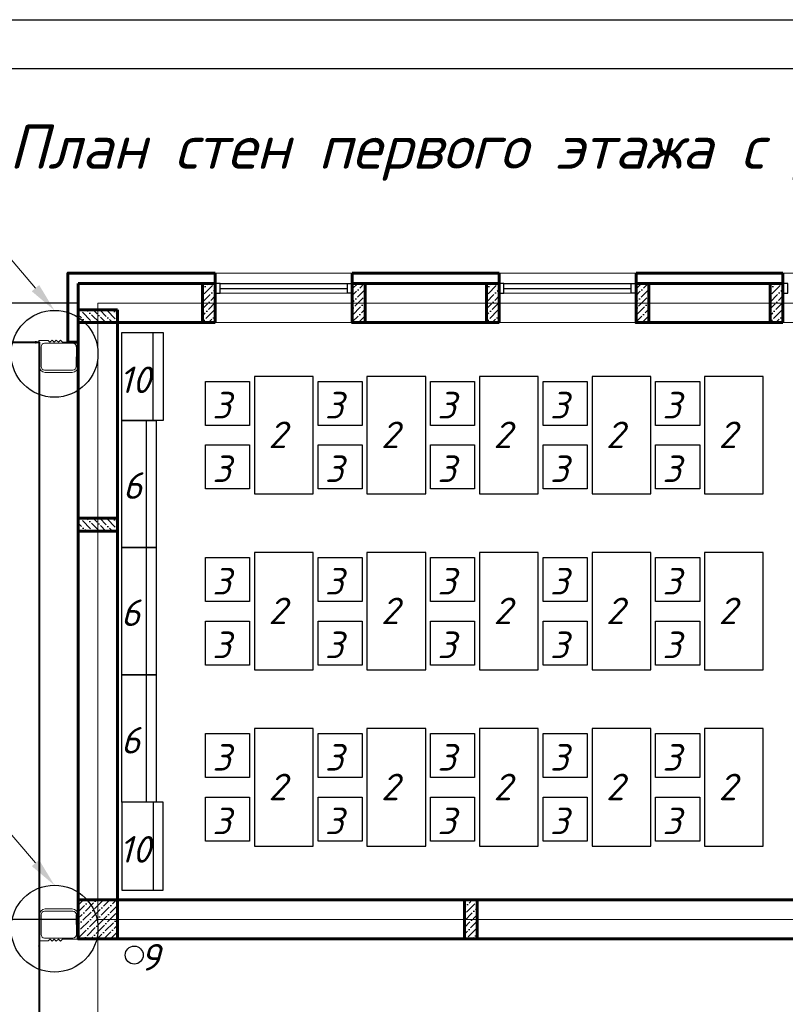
# Model space of a CAD drawing. Header units: millimetres. Extents: x -257011 to 237647566, y 2784933 to 6706507.
# Tile 197 of 256: x 9652864 to 9660689, y 5150281 to 5160346. Entities that reach past the tile are written whole.
import ezdxf
from ezdxf import colors
from ezdxf.entities.mleader import LeaderData, LeaderLine
from ezdxf.math import Vec2, Vec3

# ---------------------------------------------------------------- set-up
doc = ezdxf.new("R2010")
doc.units = ezdxf.units.MM
doc.header["$LTSCALE"] = 1000
doc.header["$PDMODE"] = 32
doc.header["$PDSIZE"] = 0.3
doc.linetypes.add('ACAD_ISO10W100', pattern=[18, 12, -3, 0, -3])
for name, color, linetype, lineweight in [('AR_leader_0.00', 7, 'Continuous', 0), ('Калонны', 20, 'Continuous', 25), ('Размеры', 251, 'Continuous', 18)]:
    doc.layers.add(name, color=color, linetype=linetype, lineweight=lineweight)
for name, color, linetype in [('kcd_tx', 7, 'Continuous'), ('PDF17_Geometry', 7, 'Continuous'), ('PDF17_Solid Fills', 7, 'Continuous'), ('ТХ', 7, 'Continuous')]:
    doc.layers.add(name, color=color, linetype=linetype)
doc.styles.add('ISOCPEUR текстовый', font='isocpeur.TTF', dxfattribs={"width": 0.8, "oblique": 15})
doc.styles.get("Standard").update_dxf_attribs({"font": 'ARIALN.TTF'})
doc.styles.add('WMF-Times New Roman0', font='times.ttf')
doc.dimstyles.new('Санжар', dxfattribs={"dimtxt": 240, "dimasz": 200, "dimexe": 200, "dimexo": 200, "dimgap": 50, "dimtad": 1, "dimdec": 0, "dimtxsty": 'Standard', "dimblk": 'OBLIQUE', "dimcen": 2.5, "dimdle": 200, "dimclrd": 152, "dimclre": 152, "dimclrt": 152, "dimadec": 0, "dimazin": 0, "dimtfac": 1, "dimtdec": 0, "dimtmove": 0, "dimatfit": 3, "dimldrblk": 'OBLIQUE', "dimfxl": 0, "dimlwd": 0, "dimlwe": 0, "dimarcsym": 0})

# ---------------------------------------------------------------- blocks, each defined once
blk = doc.blocks.new('awefssss')
at = {"layer": 'PDF17_Solid Fills', "lineweight": 0, "transparency": 33554559}
for points in [[(2231734, 2303561), (2231734, 2303562), (2231734, 2303562), (2231735, 2303561), (2231734, 2303560), (2231734, 2303560)], [(2231734, 2303555), (2231734, 2303556), (2231734, 2303556), (2231735, 2303555), (2231734, 2303555), (2231734, 2303555)], [(2231734, 2303555), (2231734, 2303555), (2231734, 2303555), (2231735, 2303555), (2231734, 2303554), (2231734, 2303554)], [(2232181, 2303628), (2232182, 2303628), (2232182, 2303628), (2232181, 2303627), (2232181, 2303628), (2232181, 2303628)], [(2232182, 2303628), (2232182, 2303628), (2232182, 2303628), (2232182, 2303627), (2232181, 2303628), (2232181, 2303628)], [(2232188, 2303628), (2232188, 2303628), (2232188, 2303628), (2232188, 2303627), (2232187, 2303628), (2232187, 2303628)]]:
    blk.add_hatch(color=256, dxfattribs=at).paths.add_polyline_path(points)
at = {"layer": 'PDF17_Geometry', "lineweight": 0}
for p, q in [((2231753, 2303877), (2231753, 2303675)), ((2232077, 2303914), (2231790, 2303913)), ((2232114, 2303675), (2232113, 2303877)), ((2231789, 2303639), (2232077, 2303639))]:
    blk.add_line(p, q, dxfattribs=at)
blk.add_lwpolyline([(2231734, 2303512), (2231734, 2303628), (2231734, 2303876, -0.414206), (2231795, 2303936), (2232072, 2303936, -0.41048), (2232133, 2303876), (2232132, 2303628), (2232258, 2303628)], format="xyb", dxfattribs=at)
for points in [[(2231725, 2303560), (2231725, 2303556), (2231726, 2303555), (2231737, 2303555), (2231737, 2303555), (2231737, 2303552), (2231740, 2303553), (2231740, 2303555), (2231740, 2303556), (2231740, 2303560), (2231740, 2303563), (2231737, 2303563), (2231737, 2303561), (2231726, 2303561)], [(2231735, 2303558), (2231736, 2303556), (2231738, 2303556), (2231738, 2303560), (2231736, 2303560)], [(2232187, 2303637), (2232182, 2303637), (2232182, 2303636), (2232182, 2303625), (2232181, 2303625), (2232179, 2303625), (2232180, 2303623), (2232182, 2303622), (2232182, 2303622), (2232187, 2303622), (2232189, 2303623), (2232190, 2303625), (2232188, 2303625), (2232188, 2303636)], [(2232184, 2303627), (2232182, 2303626), (2232182, 2303625), (2232187, 2303625), (2232187, 2303626)]]:
    blk.add_lwpolyline(points, close=True, dxfattribs=at)
at = {"layer": 'PDF17_Geometry', "color": 7, "lineweight": 0, "true_color": 0xffffff}
for points in [[(2231726, 2303561), (2231740, 2303560), (2231737, 2303561), (2231740, 2303560)], [(2231740, 2303555), (2231726, 2303555), (2231740, 2303555), (2231737, 2303555)], [(2231737, 2303561), (2231737, 2303563)], [(2231740, 2303553), (2231737, 2303555)], [(2232180, 2303623), (2232181, 2303625)], [(2232182, 2303622), (2232182, 2303636), (2232182, 2303622), (2232182, 2303625)], [(2232188, 2303636), (2232187, 2303622), (2232188, 2303625), (2232187, 2303622)], [(2232188, 2303625), (2232190, 2303625)]]:
    blk.add_lwpolyline(points, dxfattribs=at)
at = {"layer": 'PDF17_Geometry', "lineweight": 0}
for points in [[(2231729, 2303555), (2231729, 2303561), (2231734, 2303561), (2231734, 2303563), (2231736, 2303563), (2231737, 2303563), (2231737, 2303562), (2231738, 2303562), (2231738, 2303562), (2231738, 2303561), (2231738, 2303560)], [(2231734, 2303560), (2231729, 2303560)], [(2231738, 2303556), (2231738, 2303554), (2231737, 2303553), (2231736, 2303553), (2231736, 2303553), (2231735, 2303552), (2231734, 2303552), (2231734, 2303555), (2231734, 2303556), (2231734, 2303555), (2231729, 2303555), (2231734, 2303555)], [(2232258, 2303628), (2232132, 2303628), (2232132, 2303628), (2231973, 2303628), (2231952, 2303606), (2231930, 2303628), (2231908, 2303606), (2231887, 2303628), (2231865, 2303606), (2231844, 2303628), (2231824, 2303610), (2231734, 2303610), (2231734, 2303628), (2231734, 2303512)], [(2231738, 2303555), (2231736, 2303555), (2231735, 2303555), (2231735, 2303556), (2231734, 2303556), (2231734, 2303556), (2231734, 2303556), (2231734, 2303558), (2231734, 2303560), (2231734, 2303560), (2231734, 2303560), (2231735, 2303560), (2231736, 2303561), (2231738, 2303562)], [(2231734, 2303561), (2231734, 2303560), (2231734, 2303561), (2231734, 2303560)], [(2231734, 2303560), (2231735, 2303559)], [(2231734, 2303558), (2231735, 2303558)], [(2231734, 2303557), (2231736, 2303555)], [(2231735, 2303560), (2231736, 2303560)], [(2231736, 2303561), (2231737, 2303560)], [(2231736, 2303557), (2231736, 2303558), (2231736, 2303558), (2231736, 2303559), (2231736, 2303559), (2231736, 2303560), (2231736, 2303560)], [(2231738, 2303559), (2231736, 2303559)], [(2231738, 2303557), (2231736, 2303557), (2231736, 2303556), (2231736, 2303556), (2231736, 2303556)], [(2231737, 2303561), (2231738, 2303560)], [(2231737, 2303556), (2231738, 2303555)], [(2232182, 2303625), (2232181, 2303625), (2232180, 2303625), (2232179, 2303626), (2232179, 2303627), (2232179, 2303627), (2232179, 2303628), (2232181, 2303628), (2232182, 2303628), (2232182, 2303628), (2232182, 2303634), (2232182, 2303628)], [(2232181, 2303625), (2232181, 2303626), (2232182, 2303627), (2232182, 2303627), (2232182, 2303628), (2232183, 2303628), (2232183, 2303628), (2232184, 2303628), (2232186, 2303628), (2232186, 2303628), (2232187, 2303628), (2232187, 2303627), (2232188, 2303626), (2232188, 2303625)], [(2232182, 2303625), (2232181, 2303625)], [(2232182, 2303634), (2232188, 2303634), (2232188, 2303628), (2232190, 2303628), (2232190, 2303626), (2232189, 2303625), (2232189, 2303625), (2232189, 2303625), (2232188, 2303625), (2232188, 2303625), (2232187, 2303625)], [(2232184, 2303628), (2232182, 2303626)], [(2232184, 2303625), (2232184, 2303626), (2232183, 2303627), (2232182, 2303627), (2232182, 2303626)], [(2232185, 2303628), (2232184, 2303627)], [(2232184, 2303626), (2232184, 2303627), (2232185, 2303627), (2232186, 2303626), (2232186, 2303627), (2232186, 2303627), (2232187, 2303626)], [(2232188, 2303628), (2232187, 2303628), (2232188, 2303628), (2232186, 2303628)], [(2232186, 2303628), (2232186, 2303627)], [(2232187, 2303627), (2232186, 2303627)], [(2232186, 2303625), (2232186, 2303626)], [(2232187, 2303628), (2232187, 2303634)], [(2232188, 2303626), (2232187, 2303625)], [(2232188, 2303625), (2232187, 2303625)]]:
    blk.add_lwpolyline(points, dxfattribs=at)
at = {"layer": 'PDF17_Geometry', "color": 252, "lineweight": 0, "true_color": 0x979797}
for points in [[(2231741, 2303563), (2231741, 2303563)], [(2232189, 2303621), (2232189, 2303621)]]:
    blk.add_lwpolyline(points, dxfattribs=at)
at = {"layer": 'PDF17_Geometry', "lineweight": 0}
for centre, radius, start, end in [((2231789, 2303877), 36.2, 89.4677, 179.5183), ((2232077, 2303877), 36.3, 359.9988, 90.0012), ((2231789, 2303675), 36, 180.05, 270.712), ((2232077, 2303676), 37.1, 271.2782, 358.7218)]:
    blk.add_arc(centre, radius, start, end, dxfattribs=at)
at = {"layer": 'PDF17_Solid Fills', "color": 7, "lineweight": 0, "true_color": 0xffffff, "transparency": 33554559}
for points in [[(2231726, 2303561), (2231740, 2303560), (2231725, 2303560)], [(2231740, 2303556), (2231725, 2303556), (2231725, 2303560)], [(2231740, 2303560), (2231725, 2303560), (2231740, 2303556)], [(2231726, 2303555), (2231740, 2303556), (2231725, 2303556)], [(2231737, 2303563), (2231740, 2303563), (2231737, 2303561)], [(2231740, 2303563), (2231737, 2303561), (2231740, 2303560)], [(2231737, 2303555), (2231737, 2303552), (2231740, 2303553)], [(2231740, 2303555), (2231737, 2303555), (2231740, 2303553)], [(2232181, 2303625), (2232179, 2303625), (2232180, 2303623)], [(2232182, 2303622), (2232181, 2303625), (2232180, 2303623)], [(2232182, 2303636), (2232182, 2303622), (2232182, 2303637)], [(2232182, 2303622), (2232182, 2303637), (2232187, 2303637)], [(2232187, 2303622), (2232187, 2303637), (2232182, 2303622)], [(2232188, 2303636), (2232187, 2303622), (2232187, 2303637)], [(2232189, 2303623), (2232188, 2303625), (2232187, 2303622)], [(2232190, 2303625), (2232189, 2303623), (2232188, 2303625)]]:
    blk.add_solid(points, dxfattribs=at)
blk = doc.blocks.new('sdfsdss')
at = {"layer": 'PDF17_Solid Fills', "lineweight": 0, "transparency": 33554559}
for points in [[(-129801, 1038313), (-129799, 1038313), (-129799, 1038315), (-129801, 1038316), (-129802, 1038315), (-129802, 1038313)], [(-129799, 1038313), (-129798, 1038313), (-129798, 1038315), (-129799, 1038316), (-129801, 1038315), (-129801, 1038313)], [(-129788, 1038313), (-129787, 1038313), (-129787, 1038315), (-129788, 1038316), (-129789, 1038315), (-129789, 1038313)], [(-128939, 1038442), (-128939, 1038443), (-128940, 1038443), (-128942, 1038442), (-128940, 1038441), (-128939, 1038441)], [(-128939, 1038430), (-128939, 1038432), (-128940, 1038432), (-128942, 1038430), (-128940, 1038429), (-128939, 1038429)], [(-128939, 1038429), (-128939, 1038430), (-128940, 1038430), (-128942, 1038429), (-128940, 1038428), (-128939, 1038428)]]:
    blk.add_hatch(color=256, dxfattribs=at).paths.add_polyline_path(points)
at = {"layer": 'PDF17_Geometry', "lineweight": 0}
for p, q in [((-129619, 1038293), (-129049, 1038293)), ((-129690, 1037821), (-129690, 1038222)), ((-128977, 1038222), (-128979, 1037821)), ((-129051, 1037749), (-129618, 1037750))]:
    blk.add_line(p, q, dxfattribs=at)
for points in [[(-128940, 1038565), (-128940, 1038315), (-128940, 1038315), (-129255, 1038315), (-129298, 1038357), (-129340, 1038315), (-129383, 1038358), (-129425, 1038315), (-129468, 1038358), (-129510, 1038315), (-129549, 1038349), (-129736, 1038349), (-129736, 1038315), (-129924, 1038315)], [(-129798, 1038321), (-129802, 1038321), (-129803, 1038320), (-129804, 1038318), (-129804, 1038317), (-129806, 1038316), (-129806, 1038315), (-129801, 1038315), (-129798, 1038315), (-129799, 1038315), (-129799, 1038303), (-129799, 1038315)], [(-129801, 1038321), (-129801, 1038318), (-129799, 1038316), (-129798, 1038316), (-129798, 1038315), (-129797, 1038315), (-129797, 1038313), (-129794, 1038313), (-129791, 1038313), (-129791, 1038315), (-129789, 1038315), (-129789, 1038316), (-129788, 1038318), (-129787, 1038321)], [(-129798, 1038320), (-129801, 1038321)], [(-129799, 1038303), (-129788, 1038303), (-129788, 1038315), (-129783, 1038315), (-129783, 1038318), (-129784, 1038320), (-129785, 1038320), (-129785, 1038321), (-129787, 1038321), (-129788, 1038321), (-129789, 1038321)], [(-129796, 1038313), (-129799, 1038318)], [(-129796, 1038321), (-129796, 1038318), (-129797, 1038317), (-129798, 1038317), (-129798, 1038318)], [(-129796, 1038318), (-129794, 1038317), (-129793, 1038317), (-129792, 1038318), (-129792, 1038317), (-129791, 1038317), (-129789, 1038318)], [(-129793, 1038313), (-129794, 1038316)], [(-129792, 1038321), (-129792, 1038318)], [(-129791, 1038315), (-129792, 1038316)], [(-129789, 1038316), (-129791, 1038317)], [(-129788, 1038315), (-129789, 1038315), (-129788, 1038315), (-129791, 1038315)], [(-129788, 1038320), (-129789, 1038321)], [(-129788, 1038318), (-129789, 1038320)], [(-129789, 1038315), (-129789, 1038303)], [(-128929, 1038430), (-128929, 1038442), (-128940, 1038442), (-128940, 1038447), (-128944, 1038447), (-128945, 1038446), (-128945, 1038444), (-128947, 1038444), (-128947, 1038443), (-128947, 1038442), (-128947, 1038441)], [(-128947, 1038429), (-128944, 1038429), (-128942, 1038430), (-128942, 1038432), (-128940, 1038432), (-128940, 1038433), (-128939, 1038433), (-128939, 1038435), (-128939, 1038439), (-128940, 1038439), (-128940, 1038441), (-128942, 1038441), (-128944, 1038442), (-128947, 1038443)], [(-128945, 1038442), (-128947, 1038441)], [(-128947, 1038438), (-128944, 1038438)], [(-128947, 1038434), (-128944, 1038434), (-128943, 1038433), (-128943, 1038432), (-128944, 1038432)], [(-128947, 1038432), (-128947, 1038428), (-128945, 1038427), (-128944, 1038425), (-128943, 1038425), (-128942, 1038424), (-128940, 1038424), (-128940, 1038429), (-128940, 1038432), (-128940, 1038430), (-128929, 1038430), (-128940, 1038430)], [(-128945, 1038432), (-128947, 1038429)], [(-128944, 1038442), (-128945, 1038441)], [(-128944, 1038434), (-128943, 1038435), (-128943, 1038437), (-128944, 1038438), (-128943, 1038438), (-128943, 1038439), (-128944, 1038441)], [(-128939, 1038434), (-128944, 1038430)], [(-128942, 1038441), (-128943, 1038439)], [(-128940, 1038439), (-128942, 1038438)], [(-128939, 1038437), (-128942, 1038435)], [(-128940, 1038442), (-128940, 1038441), (-128940, 1038442), (-128940, 1038439)], [(-128940, 1038441), (-128929, 1038441)]]:
    blk.add_lwpolyline(points, dxfattribs=at)
blk.add_lwpolyline([(-129924, 1038315), (-129727, 1038315), (-129727, 1037824, 0.414206), (-129607, 1037705), (-129060, 1037705, 0.41048), (-128940, 1037824), (-128940, 1038315), (-128940, 1038565)], format="xyb", dxfattribs=at)
for points in [[(-129789, 1038296), (-129798, 1038296), (-129799, 1038298), (-129799, 1038320), (-129801, 1038320), (-129806, 1038320), (-129803, 1038325), (-129799, 1038326), (-129798, 1038326), (-129789, 1038326), (-129784, 1038325), (-129783, 1038320), (-129788, 1038320), (-129788, 1038298)], [(-129794, 1038316), (-129798, 1038318), (-129798, 1038321), (-129789, 1038321), (-129789, 1038318)], [(-128921, 1038441), (-128921, 1038432), (-128924, 1038430), (-128945, 1038430), (-128945, 1038429), (-128945, 1038424), (-128951, 1038427), (-128952, 1038430), (-128952, 1038432), (-128952, 1038441), (-128951, 1038446), (-128945, 1038447), (-128945, 1038442), (-128924, 1038442)], [(-128942, 1038435), (-128944, 1038432), (-128947, 1038432), (-128947, 1038441), (-128944, 1038441)]]:
    blk.add_lwpolyline(points, close=True, dxfattribs=at)
at = {"layer": 'PDF17_Geometry', "color": 7, "lineweight": 0, "true_color": 0xffffff}
for points in [[(-129803, 1038325), (-129801, 1038320)], [(-129799, 1038326), (-129799, 1038298), (-129799, 1038326), (-129799, 1038320)], [(-129788, 1038298), (-129789, 1038326), (-129788, 1038320), (-129789, 1038326)], [(-129788, 1038320), (-129783, 1038320)], [(-128924, 1038442), (-128952, 1038441), (-128945, 1038442), (-128952, 1038441)], [(-128952, 1038430), (-128924, 1038430), (-128952, 1038430), (-128945, 1038430)], [(-128951, 1038427), (-128945, 1038429)], [(-128945, 1038442), (-128945, 1038447)]]:
    blk.add_lwpolyline(points, dxfattribs=at)
at = {"layer": 'PDF17_Geometry', "color": 252, "lineweight": 0, "true_color": 0x979797}
for points in [[(-129784, 1038327), (-129784, 1038327)], [(-128953, 1038446), (-128953, 1038446)]]:
    blk.add_lwpolyline(points, dxfattribs=at)
at = {"layer": 'PDF17_Geometry', "lineweight": 0}
for centre, radius, start, end in [((-129618, 1038222), 71.1, 89.288, 179.95), ((-129051, 1038220), 73.3, 1.2782, 88.7218), ((-129618, 1037822), 71.6, 180.4817, 270.5323), ((-129051, 1037821), 71.7, 269.9988, 0.0012)]:
    blk.add_arc(centre, radius, start, end, dxfattribs=at)
at = {"layer": 'PDF17_Solid Fills', "color": 7, "lineweight": 0, "true_color": 0xffffff, "transparency": 33554559}
for points in [[(-129801, 1038320), (-129806, 1038320), (-129803, 1038325)], [(-129799, 1038326), (-129801, 1038320), (-129803, 1038325)], [(-129799, 1038298), (-129798, 1038326), (-129798, 1038296)], [(-129798, 1038326), (-129798, 1038296), (-129789, 1038296)], [(-129789, 1038326), (-129789, 1038296), (-129798, 1038326)], [(-129788, 1038298), (-129789, 1038326), (-129789, 1038296)], [(-129784, 1038325), (-129788, 1038320), (-129789, 1038326)], [(-129783, 1038320), (-129784, 1038325), (-129788, 1038320)], [(-128951, 1038446), (-128945, 1038442), (-128952, 1038441)], [(-128924, 1038442), (-128952, 1038441), (-128921, 1038441)], [(-128952, 1038432), (-128921, 1038432), (-128921, 1038441)], [(-128952, 1038441), (-128921, 1038441), (-128952, 1038432)], [(-128924, 1038430), (-128952, 1038432), (-128921, 1038432)], [(-128952, 1038430), (-128945, 1038429), (-128951, 1038427)], [(-128945, 1038447), (-128951, 1038446), (-128945, 1038442)], [(-128945, 1038429), (-128945, 1038424), (-128951, 1038427)]]:
    blk.add_solid(points, dxfattribs=at)
blk = doc.blocks.new('_Oblique')
at = {"color": 0, "linetype": 'ByBlock', "lineweight": -2}
blk.add_line((-0.5, -0.5), (0.5, 0.5), dxfattribs=at)
blk = doc.blocks.new('*D1903')
at = {"layer": 'Defpoints', "color": 0, "lineweight": 50, "ltscale": 100, "transparency": 16777216}
for p in [(9653664, 5157449), (9650582, 5151149), (9653664, 5151149)]:
    blk.add_point(p, dxfattribs=at)
at = {"layer": 'kcd_tx', "color": 152, "ltscale": 100, "transparency": 16777216}
for p, q in [((9650582, 5157649), (9650582, 5150949)), ((9653464, 5157449), (9650382, 5157449)), ((9653464, 5151149), (9650382, 5151149))]:
    blk.add_line(p, q, dxfattribs=at)
at = {"layer": 'kcd_tx', "color": 152, "ltscale": 100, "transparency": 16777216, "xscale": 200, "yscale": 200, "zscale": 200}
for p, rotation in [((9650582, 5157449), 90), ((9650582, 5151149), 270)]:
    blk.add_blockref('_Oblique', p, dxfattribs=dict(at, rotation=rotation))
at = {"layer": 'kcd_tx', "color": 152, "lineweight": 60, "ltscale": 100, "transparency": 16777216, "insert": (9650409, 5154299), "char_height": 240, "attachment_point": 5, "rotation": 90}
blk.add_mtext('6300', dxfattribs=at)
blk = doc.blocks.new('*D1904')
at = {"layer": 'Defpoints', "color": 0, "lineweight": 50, "ltscale": 100, "transparency": 16777216}
for p in [(9653664, 5151149), (9650582, 5148149), (9653664, 5148149)]:
    blk.add_point(p, dxfattribs=at)
at = {"layer": 'kcd_tx', "color": 152, "ltscale": 100, "transparency": 16777216}
for p, q in [((9650582, 5151349), (9650582, 5147949)), ((9653464, 5151149), (9650382, 5151149)), ((9653464, 5148149), (9650382, 5148149))]:
    blk.add_line(p, q, dxfattribs=at)
at = {"layer": 'kcd_tx', "color": 152, "ltscale": 100, "transparency": 16777216, "xscale": 200, "yscale": 200, "zscale": 200}
for p, rotation in [((9650582, 5151149), 90), ((9650582, 5148149), 270)]:
    blk.add_blockref('_Oblique', p, dxfattribs=dict(at, rotation=rotation))
at = {"layer": 'kcd_tx', "color": 152, "lineweight": 60, "ltscale": 100, "transparency": 16777216, "insert": (9650409, 5149649), "char_height": 240, "attachment_point": 5, "rotation": 90}
blk.add_mtext('3000', dxfattribs=at)
blk = doc.blocks.new('iuuiiul')
at = {"color": 251, "lineweight": 40, "ltscale": 100, "true_color": 0x595959}
blk.add_lwpolyline([(1263076, 1675534), (1264827, 1675534), (1264827, 1668584)], dxfattribs=at)
at = {"color": 6, "ltscale": 100}
for centre in [(1264984, 1675415), (1264984, 1669539)]:
    blk.add_circle(centre, 444, dxfattribs=at)
at = {"color": 3, "lineweight": 0}
blk.add_blockref('awefssss', (-966906, -634196), dxfattribs=at)
at = {"layer": 'AR_leader_0.00', "ltscale": 100}
ml = blk.add_multileader_mtext('Standard', dxfattribs=at)
ml.set_content('УЗЕЛ "1"', color=256, style='ISOCPEUR текстовый')
ml.set_leader_properties()
ml.build(insert=Vec2(0, 0))
ml.multileader.update_dxf_attribs({"text_left_attachment_type": 6, "text_right_attachment_type": 6, "dogleg_length": 1, "arrow_head_size": 300})
ctx = ml.context
ctx.base_point, ctx.char_height, ctx.arrow_head_size, ctx.landing_gap_size, ctx.plane_origin = Vec3(1262753, 1676808), 250, 300, 100, Vec3(67390, 2426203)
ctx.left_attachment, ctx.right_attachment, ctx.text_align_type = 6, 6, 2
notes = []
notes.append((ctx, [(0, (1, 1, 0), (1264173, 1676808), (-1, 0), 55.9, [(0, [(1264984, 1675858)], 0, [])])]))
ctx.mtext.insert, ctx.mtext.alignment, ctx.mtext.flow_direction = Vec3(1264017, 1677108), 3, 5
ctx.mtext.has_bg_fill, ctx.mtext.bg_color, ctx.mtext.bg_scale_factor, ctx.mtext.bg_transparency, ctx.mtext.use_window_bg_color = 1, -1023410177, 1, 0, 0
ml = blk.add_multileader_mtext('Standard', dxfattribs=at)
ml.set_content('УЗЕЛ "3"', color=256, style='ISOCPEUR текстовый')
ml.set_leader_properties()
ml.build(insert=Vec2(0, 0))
ml.multileader.update_dxf_attribs({"text_left_attachment_type": 6, "text_right_attachment_type": 6, "dogleg_length": 1, "arrow_head_size": 300})
ctx = ml.context
ctx.base_point, ctx.char_height, ctx.arrow_head_size, ctx.landing_gap_size, ctx.plane_origin = Vec3(1262713, 1670932), 250, 300, 100, Vec3(67390, 2420328)
ctx.left_attachment, ctx.right_attachment, ctx.text_align_type = 6, 6, 2
notes.append((ctx, [(0, (1, 1, 0), (1264173, 1670932), (-1, 0), 55.9, [(0, [(1264984, 1669982)], 0, [])])]))
ctx.mtext.insert, ctx.mtext.alignment, ctx.mtext.flow_direction = Vec3(1264017, 1671232), 3, 5
ctx.mtext.has_bg_fill, ctx.mtext.bg_color, ctx.mtext.bg_scale_factor, ctx.mtext.bg_transparency, ctx.mtext.use_window_bg_color = 1, -1023410177, 1, 0, 0
for ctx, leaders in notes:
    for number, flags, end, landing, length, lines in leaders:
        leader = LeaderData()
        leader.index, (leader.has_last_leader_line, leader.has_dogleg_vector, leader.attachment_direction) = number, flags
        leader.last_leader_point, leader.dogleg_vector, leader.dogleg_length = Vec3(end), Vec3(landing), length
        for number, points, colour, breaks in lines:
            line = LeaderLine()
            line.index, line.vertices, line.color, line.breaks = number, Vec3.list(points), colors.encode_raw_color(colour), breaks
            leader.lines.append(line)
        ctx.leaders.append(leader)

msp = doc.modelspace()

# ---------------------------------------------------------------- hatches: boundary and pattern name
at = {"ltscale": 100}
h = msp.add_hatch(dxfattribs=at)
h.set_pattern_fill('ANSI36', color=256, scale=15, style=0)
h.set_pattern_definition([(45, (9785935.837, 4440094.743), (25.2569703, 92.6088912), [119.0625, -23.8125, 0, -23.8125])])
h.paths.add_polyline_path([(9654733.575, 5157249.213), (9654863.575, 5157249.213), (9654863.575, 5157649.213), (9654733.575, 5157649.213)])
h = msp.add_hatch(dxfattribs=at)
h.set_pattern_fill('ANSI36', color=256, scale=15, style=0)
h.set_pattern_definition([(45, (9784165.837, 4440094.743), (25.2569703, 92.6088912), [119.0625, -23.8125, 0, -23.8125])])
h.paths.add_polyline_path([(9656263.575, 5157249.213), (9656393.575, 5157249.213), (9656393.575, 5157649.213), (9656263.575, 5157649.213)])
h = msp.add_hatch(dxfattribs=at)
h.set_pattern_fill('ANSI36', color=256, scale=15, style=0)
h.set_pattern_definition([(45, (9788835.837, 4440094.743), (25.2569703, 92.6088912), [119.0625, -23.8125, 0, -23.8125])])
h.paths.add_polyline_path([(9657633.575, 5157249.213), (9657763.575, 5157249.213), (9657763.575, 5157649.213), (9657633.575, 5157649.213)])
h = msp.add_hatch(dxfattribs=at)
h.set_pattern_fill('ANSI36', color=256, scale=15, style=0)
h.set_pattern_definition([(45, (9787065.837, 4440094.743), (25.2569703, 92.6088912), [119.0625, -23.8125, 0, -23.8125])])
h.paths.add_polyline_path([(9659163.575, 5157249.213), (9659293.575, 5157249.213), (9659293.575, 5157649.213), (9659163.575, 5157649.213)])
h = msp.add_hatch(dxfattribs=at)
h.set_pattern_fill('ANSI36', color=256, scale=15, style=0)
h.set_pattern_definition([(45, (9791735.837, 4440094.743), (25.2569703, 92.6088912), [119.0625, -23.8125, 0, -23.8125])])
h.paths.add_polyline_path([(9660533.575, 5157249.213), (9660663.575, 5157249.213), (9660663.575, 5157649.213), (9660533.575, 5157649.213)])
h = msp.add_hatch(dxfattribs=at)
h.set_pattern_fill('ANSI36', color=256, scale=15, style=0)
h.set_pattern_definition([(45, (9786510.84, 4420085.21), (25.2569703, 92.6088912), [119.0625, -23.8125, 0, -23.8125])])
h.paths.add_polyline_path([(9657408.577, 5150949.21), (9657538.577, 5150949.21), (9657538.577, 5151349.21), (9657408.577, 5151349.21)])

# ---------------------------------------------------------------- linework, layer by layer
at = {"lineweight": 9, "ltscale": 100}
for p, q in [((9654863.575, 5157756.213), (9656263.575, 5157756.213)), ((9657763.575, 5157756.213), (9659163.575, 5157756.213)), ((9660663.575, 5157756.213), (9662063.575, 5157756.213)), ((9654863.575, 5157249.213), (9656263.575, 5157249.213)), ((9657763.575, 5157249.213), (9659163.575, 5157249.213)), ((9660663.575, 5157249.213), (9662063.575, 5157249.213))]:
    msp.add_line(p, q, dxfattribs=at)
at = {"lineweight": 60, "ltscale": 100}
for p, q in [((9654863.575, 5157649.213), (9654863.575, 5157249.213)), ((9656263.575, 5157649.213), (9656263.575, 5157249.213)), ((9657763.575, 5157649.213), (9657763.575, 5157249.213)), ((9659163.575, 5157649.213), (9659163.575, 5157249.213)), ((9660663.575, 5157649.213), (9660663.575, 5157249.213)), ((9661213.575, 5151349.213), (9653863.575, 5151349.213))]:
    msp.add_line(p, q, dxfattribs=at)
at = {"color": 5}
for p, q in [((9654913.575, 5157649.213), (9656213.575, 5157649.213)), ((9657813.575, 5157649.213), (9659113.575, 5157649.213)), ((9654913.575, 5157599.213), (9656213.575, 5157599.213)), ((9657813.575, 5157599.213), (9659113.575, 5157599.213))]:
    msp.add_line(p, q, dxfattribs=at)
at = {"color": 5, "lineweight": 0}
for p, q in [((9654913.575, 5157549.213), (9656213.575, 5157549.213)), ((9657813.575, 5157549.213), (9659113.575, 5157549.213))]:
    msp.add_line(p, q, dxfattribs=at)
at = {"color": 252, "lineweight": 60, "ltscale": 100}
for points in [[(9654863.575, 5157649.213), (9654863.575, 5157756.213)], [(9656263.575, 5157649.213), (9656263.575, 5157756.213)], [(9656263.575, 5157756.213), (9657763.575, 5157756.213)], [(9657763.575, 5157649.213), (9657763.575, 5157756.213)], [(9659163.575, 5157649.213), (9659163.575, 5157756.213)], [(9659163.575, 5157756.212), (9660663.575, 5157756.212)], [(9660663.575, 5157649.213), (9660663.575, 5157756.213)]]:
    msp.add_lwpolyline(points, dxfattribs=at)
at = {"color": 32, "lineweight": 30, "ltscale": 100}
for points in [[(9656263.575, 5157749.213), (9657763.575, 5157749.213)], [(9659163.575, 5157749.212), (9660663.575, 5157749.212)]]:
    msp.add_lwpolyline(points, dxfattribs=at)
at = {"color": 5}
for points in [[(9654863.575, 5157549.213), (9654913.575, 5157549.213), (9654913.575, 5157649.213), (9654863.575, 5157649.213)], [(9656263.575, 5157549.213), (9656213.575, 5157549.213), (9656213.575, 5157649.213), (9656263.575, 5157649.213)], [(9657763.575, 5157549.213), (9657813.575, 5157549.213), (9657813.575, 5157649.213), (9657763.575, 5157649.213)], [(9659163.575, 5157549.213), (9659113.575, 5157549.213), (9659113.575, 5157649.213), (9659163.575, 5157649.213)], [(9660663.575, 5157549.213), (9660713.575, 5157549.213), (9660713.575, 5157649.213), (9660663.575, 5157649.213)]]:
    msp.add_lwpolyline(points, close=True, dxfattribs=at)
at = {"lineweight": 60, "ltscale": 100}
for points in [[(9656263.575, 5157649.213), (9657763.575, 5157649.213)], [(9659163.575, 5157649.213), (9660663.575, 5157649.213)], [(9653863.575, 5151349.213), (9653863.575, 5157249.213), (9654863.575, 5157249.213)], [(9656263.575, 5157249.213), (9657763.575, 5157249.213)], [(9659163.575, 5157249.213), (9660663.575, 5157249.213)]]:
    msp.add_lwpolyline(points, dxfattribs=at)
at = {"layer": 'Размеры', "lineweight": 60, "ltscale": 5}
for points in [[(9654863.575, 5157249.213), (9654733.575, 5157249.213), (9654733.575, 5157649.213), (9654863.575, 5157649.213)], [(9656393.575, 5157249.213), (9656263.575, 5157249.213), (9656263.575, 5157649.213), (9656393.575, 5157649.213)], [(9657763.575, 5157249.213), (9657633.575, 5157249.213), (9657633.575, 5157649.213), (9657763.575, 5157649.213)], [(9659293.575, 5157249.213), (9659163.575, 5157249.213), (9659163.575, 5157649.213), (9659293.575, 5157649.213)], [(9660663.575, 5157249.213), (9660533.575, 5157249.213), (9660533.575, 5157649.213), (9660663.575, 5157649.213)], [(9657538.577, 5150949.21), (9657408.577, 5150949.21), (9657408.577, 5151349.21), (9657538.577, 5151349.21)]]:
    msp.add_lwpolyline(points, close=True, dxfattribs=at)
at = {"layer": 'ТХ', "ltscale": 5}
for points in [[(9653909.033, 5157149.213), (9654329.033, 5157149.213), (9654329.033, 5156249.213), (9653909.033, 5156249.213)], [(9654229.033, 5157149.213), (9654329.033, 5157149.213), (9654329.033, 5156249.213), (9654229.033, 5156249.213)], [(9654763.575, 5156649.213), (9655213.575, 5156649.213), (9655213.575, 5156199.213), (9654763.575, 5156199.213)], [(9655263.575, 5155499.213), (9655863.575, 5155499.213), (9655863.575, 5156699.213), (9655263.575, 5156699.213)], [(9655913.575, 5156649.213), (9656363.575, 5156649.213), (9656363.575, 5156199.213), (9655913.575, 5156199.213)], [(9656413.575, 5155499.213), (9657013.575, 5155499.213), (9657013.575, 5156699.213), (9656413.575, 5156699.213)], [(9657063.575, 5156649.213), (9657513.575, 5156649.213), (9657513.575, 5156199.213), (9657063.575, 5156199.213)], [(9657563.575, 5155499.213), (9658163.575, 5155499.213), (9658163.575, 5156699.213), (9657563.575, 5156699.213)], [(9658213.575, 5156649.213), (9658663.575, 5156649.213), (9658663.575, 5156199.213), (9658213.575, 5156199.213)], [(9658713.575, 5155499.213), (9659313.575, 5155499.213), (9659313.575, 5156699.213), (9658713.575, 5156699.213)], [(9659363.575, 5156649.213), (9659813.575, 5156649.213), (9659813.575, 5156199.213), (9659363.575, 5156199.213)], [(9659863.575, 5155499.213), (9660463.575, 5155499.213), (9660463.575, 5156699.213), (9659863.575, 5156699.213)], [(9653909.033, 5156249.213), (9654259.033, 5156249.213), (9654259.033, 5154949.213), (9653909.033, 5154949.213)], [(9654159.033, 5156249.213), (9654259.033, 5156249.213), (9654259.033, 5154949.213), (9654159.033, 5154949.213)], [(9654763.575, 5155999.213), (9655213.575, 5155999.213), (9655213.575, 5155549.213), (9654763.575, 5155549.213)], [(9655913.575, 5155999.213), (9656363.575, 5155999.213), (9656363.575, 5155549.213), (9655913.575, 5155549.213)], [(9657063.575, 5155999.213), (9657513.575, 5155999.213), (9657513.575, 5155549.213), (9657063.575, 5155549.213)], [(9658213.575, 5155999.213), (9658663.575, 5155999.213), (9658663.575, 5155549.213), (9658213.575, 5155549.213)], [(9659363.575, 5155999.213), (9659813.575, 5155999.213), (9659813.575, 5155549.213), (9659363.575, 5155549.213)], [(9653909.033, 5154949.213), (9654259.033, 5154949.213), (9654259.033, 5153649.213), (9653909.033, 5153649.213)], [(9654159.033, 5154949.213), (9654259.033, 5154949.213), (9654259.033, 5153649.213), (9654159.033, 5153649.213)], [(9654763.575, 5154849.213), (9655213.575, 5154849.213), (9655213.575, 5154399.213), (9654763.575, 5154399.213)], [(9655263.575, 5153699.213), (9655863.575, 5153699.213), (9655863.575, 5154899.213), (9655263.575, 5154899.213)], [(9655913.575, 5154849.213), (9656363.575, 5154849.213), (9656363.575, 5154399.213), (9655913.575, 5154399.213)], [(9656413.575, 5153699.213), (9657013.575, 5153699.213), (9657013.575, 5154899.213), (9656413.575, 5154899.213)], [(9657063.575, 5154849.213), (9657513.575, 5154849.213), (9657513.575, 5154399.213), (9657063.575, 5154399.213)], [(9657563.575, 5153699.213), (9658163.575, 5153699.213), (9658163.575, 5154899.213), (9657563.575, 5154899.213)], [(9658213.575, 5154849.213), (9658663.575, 5154849.213), (9658663.575, 5154399.213), (9658213.575, 5154399.213)], [(9658713.575, 5153699.213), (9659313.575, 5153699.213), (9659313.575, 5154899.213), (9658713.575, 5154899.213)], [(9659363.575, 5154849.213), (9659813.575, 5154849.213), (9659813.575, 5154399.213), (9659363.575, 5154399.213)], [(9659863.575, 5153699.213), (9660463.575, 5153699.213), (9660463.575, 5154899.213), (9659863.575, 5154899.213)], [(9654763.575, 5154199.213), (9655213.575, 5154199.213), (9655213.575, 5153749.213), (9654763.575, 5153749.213)], [(9655913.575, 5154199.213), (9656363.575, 5154199.213), (9656363.575, 5153749.213), (9655913.575, 5153749.213)], [(9657063.575, 5154199.213), (9657513.575, 5154199.213), (9657513.575, 5153749.213), (9657063.575, 5153749.213)], [(9658213.575, 5154199.213), (9658663.575, 5154199.213), (9658663.575, 5153749.213), (9658213.575, 5153749.213)], [(9659363.575, 5154199.213), (9659813.575, 5154199.213), (9659813.575, 5153749.213), (9659363.575, 5153749.213)], [(9653909.033, 5153649.213), (9654259.033, 5153649.213), (9654259.033, 5152349.213), (9653909.033, 5152349.213)], [(9654159.033, 5153649.213), (9654259.033, 5153649.213), (9654259.033, 5152349.213), (9654159.033, 5152349.213)], [(9654763.575, 5153049.213), (9655213.575, 5153049.213), (9655213.575, 5152599.213), (9654763.575, 5152599.213)], [(9655263.575, 5151899.213), (9655863.575, 5151899.213), (9655863.575, 5153099.213), (9655263.575, 5153099.213)], [(9655913.575, 5153049.213), (9656363.575, 5153049.213), (9656363.575, 5152599.213), (9655913.575, 5152599.213)], [(9656413.575, 5151899.213), (9657013.575, 5151899.213), (9657013.575, 5153099.213), (9656413.575, 5153099.213)], [(9657063.575, 5153049.213), (9657513.575, 5153049.213), (9657513.575, 5152599.213), (9657063.575, 5152599.213)], [(9657563.575, 5151899.213), (9658163.575, 5151899.213), (9658163.575, 5153099.213), (9657563.575, 5153099.213)], [(9658213.575, 5153049.213), (9658663.575, 5153049.213), (9658663.575, 5152599.213), (9658213.575, 5152599.213)], [(9658713.575, 5151899.213), (9659313.575, 5151899.213), (9659313.575, 5153099.213), (9658713.575, 5153099.213)], [(9659363.575, 5153049.213), (9659813.575, 5153049.213), (9659813.575, 5152599.213), (9659363.575, 5152599.213)], [(9659863.575, 5151899.213), (9660463.575, 5151899.213), (9660463.575, 5153099.213), (9659863.575, 5153099.213)], [(9653909.033, 5151449.213), (9654329.033, 5151449.213), (9654329.033, 5152349.213), (9653909.033, 5152349.213)], [(9654229.033, 5151449.213), (9654329.033, 5151449.213), (9654329.033, 5152349.213), (9654229.033, 5152349.213)], [(9654763.575, 5152399.213), (9655213.575, 5152399.213), (9655213.575, 5151949.213), (9654763.575, 5151949.213)], [(9655913.575, 5152399.213), (9656363.575, 5152399.213), (9656363.575, 5151949.213), (9655913.575, 5151949.213)], [(9657063.575, 5152399.213), (9657513.575, 5152399.213), (9657513.575, 5151949.213), (9657063.575, 5151949.213)], [(9658213.575, 5152399.213), (9658663.575, 5152399.213), (9658663.575, 5151949.213), (9658213.575, 5151949.213)], [(9659363.575, 5152399.213), (9659813.575, 5152399.213), (9659813.575, 5151949.213), (9659363.575, 5151949.213)]]:
    msp.add_lwpolyline(points, close=True, dxfattribs=at)
at = {"layer": 'ТХ', "ltscale": 3}
msp.add_circle((9654034.443, 5150784.748), 91.983, dxfattribs=at)

# ---------------------------------------------------------------- block references
at = {"lineweight": 0}
msp.add_blockref('iuuiiul', (8388236.186, 3481515.705), dxfattribs=at)

# ---------------------------------------------------------------- texts
at = {"layer": 'Калонны', "char_height": 271.656}
for s, insert, attachment_point in [('{\\fArial|b0|i0|c204|p34;\\C150; \\fISOCPEUR|b0|i1|c204|p34;\\C1;1\\fISOCPEUR|b0|i1|c0|p34;0}', (9653774.646, 5156529.412), 7), ('{\\fArial|b0|i0|c204|p34;\\C150; \\fISOCPEUR|b0|i1|c204|p34;\\C1;3}', (9654727.317, 5156269.671), 7), ('{\\fArial|b0|i0|c204|p34;\\C150; \\fISOCPEUR|b0|i1|c204|p34;\\C1;3}', (9655877.317, 5156269.671), 7), ('{\\fArial|b0|i0|c204|p34;\\C150; \\fISOCPEUR|b0|i1|c204|p34;\\C1;3}', (9657027.317, 5156269.671), 7), ('{\\fArial|b0|i0|c204|p34;\\C150; \\fISOCPEUR|b0|i1|c204|p34;\\C1;3}', (9658177.317, 5156269.671), 7), ('{\\fArial|b0|i0|c204|p34;\\C150; \\fISOCPEUR|b0|i1|c204|p34;\\C1;3}', (9659327.317, 5156269.671), 7), ('{\\fArial|b0|i0|c204|p34;\\C150; \\fISOCPEUR|b0|i1|c204|p34;\\C1;2}', (9655301.169, 5155967.283), 7), ('{\\fArial|b0|i0|c204|p34;\\C150; \\fISOCPEUR|b0|i1|c204|p34;\\C1;2}', (9656451.169, 5155967.283), 7), ('{\\fArial|b0|i0|c204|p34;\\C150; \\fISOCPEUR|b0|i1|c204|p34;\\C1;2}', (9657601.169, 5155967.283), 7), ('{\\fArial|b0|i0|c204|p34;\\C150; \\fISOCPEUR|b0|i1|c204|p34;\\C1;2}', (9658751.169, 5155967.283), 7), ('{\\fArial|b0|i0|c204|p34;\\C150; \\fISOCPEUR|b0|i1|c204|p34;\\C1;2}', (9659901.169, 5155967.283), 7), ('{\\fArial|b0|i0|c204|p34;\\C150; \\fISOCPEUR|b0|i1|c204|p34;\\C1;3}', (9654727.317, 5155619.671), 7), ('{\\fArial|b0|i0|c204|p34;\\C150; \\fISOCPEUR|b0|i1|c204|p34;\\C1;3}', (9655877.317, 5155619.671), 7), ('{\\fArial|b0|i0|c204|p34;\\C150; \\fISOCPEUR|b0|i1|c204|p34;\\C1;3}', (9657027.317, 5155619.671), 7), ('{\\fArial|b0|i0|c204|p34;\\C150; \\fISOCPEUR|b0|i1|c204|p34;\\C1;3}', (9658177.317, 5155619.671), 7), ('{\\fArial|b0|i0|c204|p34;\\C150; \\fISOCPEUR|b0|i1|c204|p34;\\C1;3}', (9659327.317, 5155619.671), 7), ('{\\fArial|b0|i0|c204|p34;\\C150; \\fISOCPEUR|b0|i1|c204|p34;\\C1;6}', (9653813.357, 5155448.228), 7), ('{\\fArial|b0|i0|c204|p34;\\C150; \\fISOCPEUR|b0|i1|c204|p34;\\C1;3}', (9654727.317, 5154469.671), 7), ('{\\fArial|b0|i0|c204|p34;\\C150; \\fISOCPEUR|b0|i1|c204|p34;\\C1;3}', (9655877.317, 5154469.671), 7), ('{\\fArial|b0|i0|c204|p34;\\C150; \\fISOCPEUR|b0|i1|c204|p34;\\C1;3}', (9657027.317, 5154469.671), 7), ('{\\fArial|b0|i0|c204|p34;\\C150; \\fISOCPEUR|b0|i1|c204|p34;\\C1;3}', (9658177.317, 5154469.671), 7), ('{\\fArial|b0|i0|c204|p34;\\C150; \\fISOCPEUR|b0|i1|c204|p34;\\C1;3}', (9659327.317, 5154469.671), 7), ('{\\fArial|b0|i0|c204|p34;\\C150; \\fISOCPEUR|b0|i1|c204|p34;\\C1;6}', (9653793.357, 5154148.228), 7), ('{\\fArial|b0|i0|c204|p34;\\C150; \\fISOCPEUR|b0|i1|c204|p34;\\C1;2}', (9655301.169, 5154167.283), 7), ('{\\fArial|b0|i0|c204|p34;\\C150; \\fISOCPEUR|b0|i1|c204|p34;\\C1;2}', (9656451.169, 5154167.283), 7), ('{\\fArial|b0|i0|c204|p34;\\C150; \\fISOCPEUR|b0|i1|c204|p34;\\C1;2}', (9657601.169, 5154167.283), 7), ('{\\fArial|b0|i0|c204|p34;\\C150; \\fISOCPEUR|b0|i1|c204|p34;\\C1;2}', (9658751.169, 5154167.283), 7), ('{\\fArial|b0|i0|c204|p34;\\C150; \\fISOCPEUR|b0|i1|c204|p34;\\C1;2}', (9659901.169, 5154167.283), 7), ('{\\fArial|b0|i0|c204|p34;\\C150; \\fISOCPEUR|b0|i1|c204|p34;\\C1;3}', (9654727.317, 5153819.671), 7), ('{\\fArial|b0|i0|c204|p34;\\C150; \\fISOCPEUR|b0|i1|c204|p34;\\C1;3}', (9655877.317, 5153819.671), 7), ('{\\fArial|b0|i0|c204|p34;\\C150; \\fISOCPEUR|b0|i1|c204|p34;\\C1;3}', (9657027.317, 5153819.671), 7), ('{\\fArial|b0|i0|c204|p34;\\C150; \\fISOCPEUR|b0|i1|c204|p34;\\C1;3}', (9658177.317, 5153819.671), 7), ('{\\fArial|b0|i0|c204|p34;\\C150; \\fISOCPEUR|b0|i1|c204|p34;\\C1;3}', (9659327.317, 5153819.671), 7), ('{\\fArial|b0|i0|c204|p34;\\C150; \\fISOCPEUR|b0|i1|c204|p34;\\C1;6}', (9653793.357, 5152844.671), 7), ('{\\fArial|b0|i0|c204|p34;\\C150; \\fISOCPEUR|b0|i1|c204|p34;\\C1;3}', (9654727.317, 5152669.671), 7), ('{\\fArial|b0|i0|c204|p34;\\C150; \\fISOCPEUR|b0|i1|c204|p34;\\C1;3}', (9655877.317, 5152669.671), 7), ('{\\fArial|b0|i0|c204|p34;\\C150; \\fISOCPEUR|b0|i1|c204|p34;\\C1;3}', (9657027.317, 5152669.671), 7), ('{\\fArial|b0|i0|c204|p34;\\C150; \\fISOCPEUR|b0|i1|c204|p34;\\C1;3}', (9658177.317, 5152669.671), 7), ('{\\fArial|b0|i0|c204|p34;\\C150; \\fISOCPEUR|b0|i1|c204|p34;\\C1;3}', (9659327.317, 5152669.671), 7), ('{\\fArial|b0|i0|c204|p34;\\C150; \\fISOCPEUR|b0|i1|c204|p34;\\C1;2}', (9655301.169, 5152367.283), 7), ('{\\fArial|b0|i0|c204|p34;\\C150; \\fISOCPEUR|b0|i1|c204|p34;\\C1;2}', (9656451.169, 5152367.283), 7), ('{\\fArial|b0|i0|c204|p34;\\C150; \\fISOCPEUR|b0|i1|c204|p34;\\C1;2}', (9657601.169, 5152367.283), 7), ('{\\fArial|b0|i0|c204|p34;\\C150; \\fISOCPEUR|b0|i1|c204|p34;\\C1;2}', (9658751.169, 5152367.283), 7), ('{\\fArial|b0|i0|c204|p34;\\C150; \\fISOCPEUR|b0|i1|c204|p34;\\C1;2}', (9659901.169, 5152367.283), 7), ('{\\fArial|b0|i0|c204|p34;\\C150; \\fISOCPEUR|b0|i1|c204|p34;\\C1;3}', (9654727.317, 5152019.671), 7), ('{\\fArial|b0|i0|c204|p34;\\C150; \\fISOCPEUR|b0|i1|c204|p34;\\C1;3}', (9655877.317, 5152019.671), 7), ('{\\fArial|b0|i0|c204|p34;\\C150; \\fISOCPEUR|b0|i1|c204|p34;\\C1;3}', (9657027.317, 5152019.671), 7), ('{\\fArial|b0|i0|c204|p34;\\C150; \\fISOCPEUR|b0|i1|c204|p34;\\C1;3}', (9658177.317, 5152019.671), 7), ('{\\fArial|b0|i0|c204|p34;\\C150; \\fISOCPEUR|b0|i1|c204|p34;\\C1;3}', (9659327.317, 5152019.671), 7), ('{\\fArial|b0|i0|c204|p34;\\C150; \\fISOCPEUR|b0|i1|c204|p34;\\C1;1\\fISOCPEUR|b0|i1|c0|p34;0}', (9653774.646, 5151729.412), 7), ('{\\fArial|b0|i0|c204|p34;\\C150; \\fISOCPEUR|b0|i1|c204|p34;\\C1;9}', (9654296.483, 5150626.399), 9)]:
    msp.add_mtext(s, dxfattribs=dict(at, insert=insert, attachment_point=attachment_point))

# ---------------------------------------------------------------- next in the draw order: hatches: boundary and pattern name
at = {"ltscale": 100}
h = msp.add_hatch(dxfattribs=at)
h.set_pattern_fill('ANSI36', color=256, scale=15, angle=90, style=0)
h.set_pattern_definition([(135, (10384727.577, 5286351.475), (-92.6088912, 25.2569703), [119.0625, -23.8125, 0, -23.8125])])
h.paths.add_polyline_path([(9653863.575, 5157249.213), (9653863.575, 5157379.213), (9653463.575, 5157379.213), (9653463.575, 5157249.213)])
h = msp.add_hatch(dxfattribs=at)
h.set_pattern_fill('ANSI36', color=256, scale=15, angle=90, style=0)
h.set_pattern_definition([(135, (10384727.577, 5284221.475), (-92.6088912, 25.2569703), [119.0625, -23.8125, 0, -23.8125])])
h.paths.add_polyline_path([(9653863.575, 5155119.213), (9653863.575, 5155249.213), (9653463.575, 5155249.213), (9653463.575, 5155119.213)])
h = msp.add_hatch(dxfattribs=at)
h.set_pattern_fill('ANSI36', color=256, scale=15, style=0)
h.set_pattern_definition([(45, (-7391298.976, 14334179.213), (25.25697034, 92.60889125), [119.0625, -23.8125, 0, -23.8125])])
h.paths.add_polyline_path([(9653463.575, 5151349.213), (9653863.575, 5151349.213), (9653863.575, 5150949.213), (9653463.575, 5150949.213)])

# ---------------------------------------------------------------- next in the draw order: linework, layer by layer
at = {"lineweight": 60, "ltscale": 100}
for p, q in [((9653463.575, 5150949.212), (9653463.575, 5157649.213)), ((9653463.575, 5157649.213), (9654863.575, 5157649.213)), ((9661213.575, 5150949.213), (9653463.575, 5150949.212))]:
    msp.add_line(p, q, dxfattribs=at)
at = {"color": 1, "linetype": 'ACAD_ISO10W100', "lineweight": 9, "ltscale": 100}
for p, q in [((9672863.575, 5157449.213), (9653663.575, 5157449.213)), ((9653663.575, 5157449.213), (9653663.575, 5141849.213)), ((9672863.575, 5151149.213), (9653663.575, 5151149.213))]:
    msp.add_line(p, q, dxfattribs=at)
at = {"color": 252, "lineweight": 60, "ltscale": 100}
msp.add_line((9653356.575, 5157049.213), (9653463.575, 5157049.213), dxfattribs=at)
at = {"color": 1}
msp.add_lwpolyline([(9640518.224, 5160346.136), (9682518.224, 5160346.136), (9682518.224, 5130646.136), (9640518.224, 5130646.136)], close=True, dxfattribs=at)
at = {"lineweight": 30}
msp.add_lwpolyline([(9642518.224, 5159846.136), (9682018.224, 5159846.136), (9682018.224, 5131146.136), (9642518.224, 5131146.136)], close=True, dxfattribs=at)
at = {"color": 252, "lineweight": 60, "ltscale": 100}
msp.add_lwpolyline([(9654863.575, 5157756.213), (9653356.575, 5157756.213), (9653356.575, 5157049.213)], dxfattribs=at)
at = {"color": 32, "lineweight": 30, "ltscale": 100}
msp.add_lwpolyline([(9654863.575, 5157749.213), (9653363.575, 5157749.213), (9653363.575, 5157049.213)], dxfattribs=at)
at = {"layer": 'Размеры', "lineweight": 60, "ltscale": 5}
for points in [[(9653863.575, 5157379.213), (9653863.575, 5157249.213), (9653463.575, 5157249.213), (9653463.575, 5157379.213)], [(9653863.575, 5155249.213), (9653863.575, 5155119.213), (9653463.575, 5155119.213), (9653463.575, 5155249.213)], [(9653863.575, 5150949.213), (9653463.575, 5150949.213), (9653463.575, 5151349.213), (9653863.575, 5151349.213)]]:
    msp.add_lwpolyline(points, close=True, dxfattribs=at)

# ---------------------------------------------------------------- next in the draw order: block references
at = {"color": 3, "lineweight": 60, "xscale": 0.5059259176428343, "yscale": 0.5059259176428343, "zscale": 0.5059259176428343}
msp.add_blockref('sdfsdss', (9718696.258, 4631739.444), dxfattribs=at)

# ---------------------------------------------------------------- next in the draw order: texts
at = {"insert": (9663165.782, 5159272.463), "char_height": 450, "width": 30637.42315, "attachment_point": 2, "style": 'WMF-Times New Roman0'}
msp.add_mtext('{\\fISOCPEUR|b1|i1|c204|p34;План стен первого этажа с расстановкой технологического оборудования}', dxfattribs=at)

# ---------------------------------------------------------------- next in the draw order: dimensions: what is measured, and where the dimension line sits
at = {"layer": 'kcd_tx', "lineweight": 60, "ltscale": 100}
for base, p1, p2, picture, middle in [((9650581.794, 5151149.213), (9653663.575, 5157449.213), (9653663.575, 5151149.213), '*D1903', (9650409.257, 5154299.213)), ((9650581.794, 5148149.213), (9653663.575, 5151149.213), (9653663.575, 5148149.213), '*D1904', (9650409.257, 5149649.213))]:
    dim = msp.add_linear_dim(base=base, p1=p1, p2=p2, angle=90, dimstyle='Санжар', override={"dimfxl": 1.25, "dimlwd": 65535, "dimlwe": 65535, "dimarcsym": 1}, dxfattribs=at)
    dim.commit()
    dim.dimension.update_dxf_attribs({"geometry": picture, "text_midpoint": middle})

doc.saveas('drawing.dxf')
